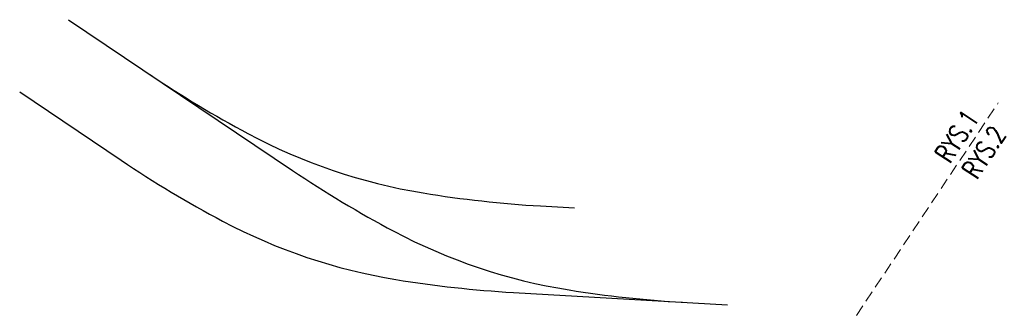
# Model space of a CAD drawing. Header units: metres. Extents: x 6603820 to 6605007, y 5739589 to 5740029.
# Tile 1 of 4: x 6603820 to 6603863, y 5739849 to 5739862. Entities that reach past the tile are written whole.
import ezdxf

# ---------------------------------------------------------------- set-up
doc = ezdxf.new("R2010")
doc.units = ezdxf.units.M
doc.linetypes.add('DASHDOT', pattern=[25.4, 12.7, -6.35, 0, -6.35])
doc.linetypes.add('DASHED', pattern=[0.75, 0.5, -0.25])
for name, color, linetype, lineweight in [('Opis', 7, 'Continuous', 13), ('OSIE_TORU', 10, 'DASHDOT', 30), ('wsp wierzch', 7, 'Continuous', 20)]:
    doc.layers.add(name, color=color, linetype=linetype, lineweight=lineweight)
doc.styles.add('tabelka', font='simplex.shx')

msp = doc.modelspace()

# ---------------------------------------------------------------- linework, layer by layer
at = {"layer": 'Opis', "color": 251, "linetype": 'DASHED', "lineweight": 13}
msp.add_line((6603856.914, 5739848.544), (6603863.189, 5739857.963), dxfattribs=at)
at = {"layer": 'OSIE_TORU', "color": 252, "linetype": 'ByBlock', "ltscale": 0.1, "flags": 128}
for points in [[(6603822.002, 5739861.654), (6603831.925, 5739854.969, 0.026187), (6603836.412, 5739852.275, 0.082531), (6603844.185, 5739849.67, 0.025258), (6603849.203, 5739849.124)], [(6603825.63, 5739859.21, 0.025259), (6603829.954, 5739856.604, 0.082531), (6603837.716, 5739853.97, 0.026186), (6603842.918, 5739853.394), (6603844.416, 5739853.308)], [(6603819.842, 5739858.448), (6603824.342, 5739855.417, 0.026187), (6603828.829, 5739852.724, 0.081598), (6603836.51, 5739850.133, 0.026186), (6603841.712, 5739849.558), (6603851.2, 5739849.009)]]:
    msp.add_lwpolyline(points, format="xyb", dxfattribs=at)

# ---------------------------------------------------------------- texts
at = {"layer": 'wsp wierzch', "lineweight": 18, "ltscale": 5, "style": 'tabelka', "width": 0.75}
for s, p in [('RYS.1', (6603861.047, 5739855.24)), ('RYS.2', (6603862.245, 5739854.532))]:
    msp.add_text(s, height=0.85, rotation=56.7, dxfattribs=at).set_placement(p)

doc.saveas('drawing.dxf')
